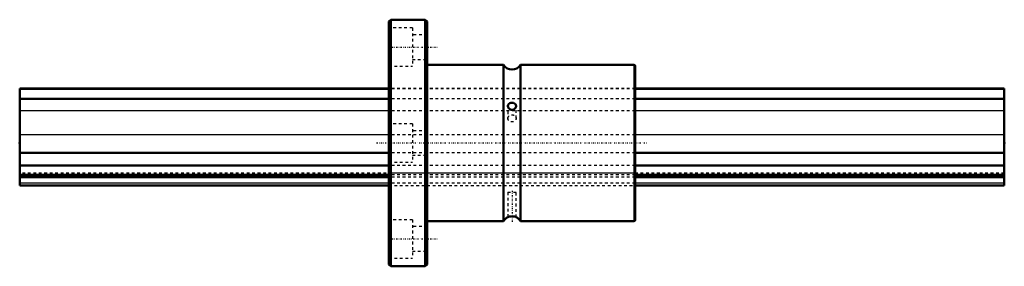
# Model space of a CAD drawing. Header units: millimetres. Extents: x 0 to 360, y -45 to 45.
import ezdxf

# ---------------------------------------------------------------- set-up
doc = ezdxf.new("R2010")
doc.units = ezdxf.units.MM
doc.linetypes.add('Center', pattern=[1.5, 0.45, -0.5, 0.05, -0.5])
doc.linetypes.add('Dashed', pattern=[2, 1, -1])
for name, color, linetype, lineweight in [('2d ConnectionPoints', 7, 'Continuous', 50), ('AM_0', 7, 'Continuous', 50), ('AM_4', 3, 'Continuous', 25), ('AM_7', 7, 'Center', 25), ('AM_9', 6, 'Dashed', 25)]:
    doc.layers.add(name, color=color, linetype=linetype, lineweight=lineweight)

# ---------------------------------------------------------------- blocks, each defined once
blk = doc.blocks.new('1_LBF40_Nut_0_in_LBF40_360L_3601350__0')
at = {"layer": 'AM_0'}
for p, q in [((135.7, 45), (135, 44.3)), ((135, 44.3), (135, -44.3)), ((135.7, 45), (135.7, -45)), ((148.3, 45), (135.7, 45)), ((148.3, 45), (148.3, -45)), ((149, 44.3), (148.3, 45)), ((149, 44.3), (149, -44.3)), ((176.9, 28.5), (149, 28.5)), ((176.9, 28.5), (176.9, -28.5)), ((224.5, 28.5), (183.1, 28.5)), ((183.1, 28.5), (183.1, -28.5)), ((225, 28), (225, -28)), ((149, -28.5), (176.9, -28.5)), ((183.1, -28.5), (224.5, -28.5)), ((135, -44.3), (135.7, -45)), ((135.7, -45), (148.3, -45)), ((148.3, -45), (149, -44.3))]:
    blk.add_line(p, q, dxfattribs=at)
for points in [[(181.5, 13.56), (181.45, 13.87), (181.28, 14.19), (180.97, 14.45), (180.52, 14.62), (180.02, 14.68), (179.56, 14.64), (179.15, 14.5), (178.8, 14.27), (178.56, 13.92), (178.5, 13.56)], [(178.5, 13.56), (178.5, 13.5), (178.59, 13.09), (178.81, 12.7), (179.17, 12.35), (179.65, 12.12), (179.82, 12.09)], [(179.82, 12.09), (180.29, 12.11), (180.72, 12.28), (181.09, 12.58), (181.37, 13.01), (181.5, 13.47), (181.5, 13.56)], [(181.5, -27.12), (181.44, -27.09), (181.26, -27.01), (180.93, -26.89), (180.47, -26.79), (179.97, -26.76), (179.52, -26.79), (179.11, -26.88), (178.77, -27), (178.55, -27.09), (178.5, -27.12)]]:
    blk.add_lwpolyline(points, dxfattribs=at)
for centre, radius, start, end in [((180, 30.48), 3.68, 212.5204, 327.4796), ((224.5, 28), 0.5, 360, 90), ((180, -30.48), 3.68, 113.8373, 147.4796), ((180, -30.48), 3.68, 32.5204, 66.0575), ((224.5, -28), 0.5, 270, 0)]:
    blk.add_arc(centre, radius, start, end, dxfattribs=at)
at = {"layer": 'AM_4'}
blk.add_line((224.5, 28.5), (224.5, -28.5), dxfattribs=at)
at = {"layer": 'AM_7'}
for p, q in [((134.57, 35), (152.63, 35)), ((130.5, 0), (229.5, 0)), ((180, -17.48), (180, -29.02)), ((134.57, -35), (152.63, -35))]:
    blk.add_line(p, q, dxfattribs=at)
at = {"layer": 'AM_9'}
for p, q in [((143.6, 42), (135, 42)), ((143.6, 42), (143.6, 28)), ((149, 39.5), (143.6, 39.5)), ((143.6, 30.5), (149, 30.5)), ((135, 28), (143.6, 28)), ((225, 19.9), (135, 19.9)), ((225, 19.8), (135, 19.8)), ((225, 16.08), (135, 16.08)), ((225, 11.7), (135, 11.7)), ((178.5, 13.56), (178.5, 9)), ((181.5, 9), (181.5, 13.56)), ((143.6, 7), (135, 7)), ((143.6, 7), (143.6, -7)), ((149, 4.5), (143.6, 4.5)), ((225, 2.96), (135, 2.96)), ((225, -3.61), (135, -3.61)), ((135, -7), (143.6, -7)), ((143.6, -4.5), (149, -4.5)), ((225, -8.16), (135, -8.16)), ((225, -10.97), (135, -10.97)), ((225, -11.64), (135, -11.64)), ((225, -12.48), (135, -12.48)), ((225, -14.66), (135, -14.66)), ((135, -15.5), (225, -15.5)), ((178.5, -18), (181.5, -18)), ((178.5, -18), (178.5, -27.11)), ((181.5, -27.12), (181.5, -18)), ((143.6, -28), (135, -28)), ((143.6, -28), (143.6, -42)), ((178.64, -27.05), (178.68, -27.04)), ((149, -30.5), (143.6, -30.5)), ((143.6, -39.5), (149, -39.5)), ((135, -42), (143.6, -42))]:
    blk.add_line(p, q, dxfattribs=at)
blk.add_lwpolyline([(178.55, -27.1), (178.61, -27.07), (178.64, -27.05)], dxfattribs=at)
blk.add_ellipse((180, 9), major_axis=(-1.5, 0), ratio=0.866025, dxfattribs=at)
blk = doc.blocks.new('2_LBF401360_Spline_Shaft_0_in_LBF40_360L_3601350__0')
at = {"layer": 'AM_0'}
for p, q in [((135, 19.9), (0, 19.9)), ((0, 19.9), (0, -15.5)), ((135, 19.8), (0, 19.8)), ((360, 19.9), (225, 19.9)), ((360, 19.8), (225, 19.8)), ((360, 19.9), (360, -15.5)), ((135, 16.08), (0, 16.08)), ((360, 16.08), (225, 16.08)), ((135, -3.61), (0, -3.61)), ((360, -3.61), (225, -3.61)), ((135, -8.16), (0, -8.16)), ((360, -8.16), (225, -8.16)), ((135, -11.64), (0, -11.64)), ((135, -12.48), (0, -12.48)), ((360, -11.64), (225, -11.64)), ((360, -12.48), (225, -12.48)), ((0, -15.5), (135, -15.5)), ((225, -15.5), (360, -15.5))]:
    blk.add_line(p, q, dxfattribs=at)
at = {"layer": 'AM_4'}
for p, q in [((135, 11.7), (0, 11.7)), ((360, 11.7), (225, 11.7)), ((135, 2.96), (0, 2.96)), ((360, 2.96), (225, 2.96)), ((135, -14.66), (0, -14.66)), ((360, -14.66), (225, -14.66))]:
    blk.add_line(p, q, dxfattribs=at)
at = {"layer": 'AM_9'}
for p, q in [((225, 19.9), (135, 19.9)), ((225, 19.8), (135, 19.8)), ((225, 16.08), (135, 16.08)), ((225, 11.7), (135, 11.7)), ((225, 2.96), (135, 2.96)), ((225, -3.61), (135, -3.61)), ((225, -8.16), (135, -8.16)), ((360, -10.97), (0, -10.97)), ((225, -11.64), (135, -11.64)), ((225, -12.48), (135, -12.48)), ((225, -14.66), (135, -14.66)), ((135, -15.5), (225, -15.5))]:
    blk.add_line(p, q, dxfattribs=at)

msp = doc.modelspace()

# ---------------------------------------------------------------- linework, layer by layer
at = {"layer": '2d ConnectionPoints'}
for p in [(0, 0), (0, 0), (360, 0)]:
    msp.add_point(p, dxfattribs=at)

# ---------------------------------------------------------------- block references
for name in ['1_LBF40_Nut_0_in_LBF40_360L_3601350__0', '2_LBF401360_Spline_Shaft_0_in_LBF40_360L_3601350__0']:
    msp.add_blockref(name, (0, 0))

doc.saveas('drawing.dxf')
